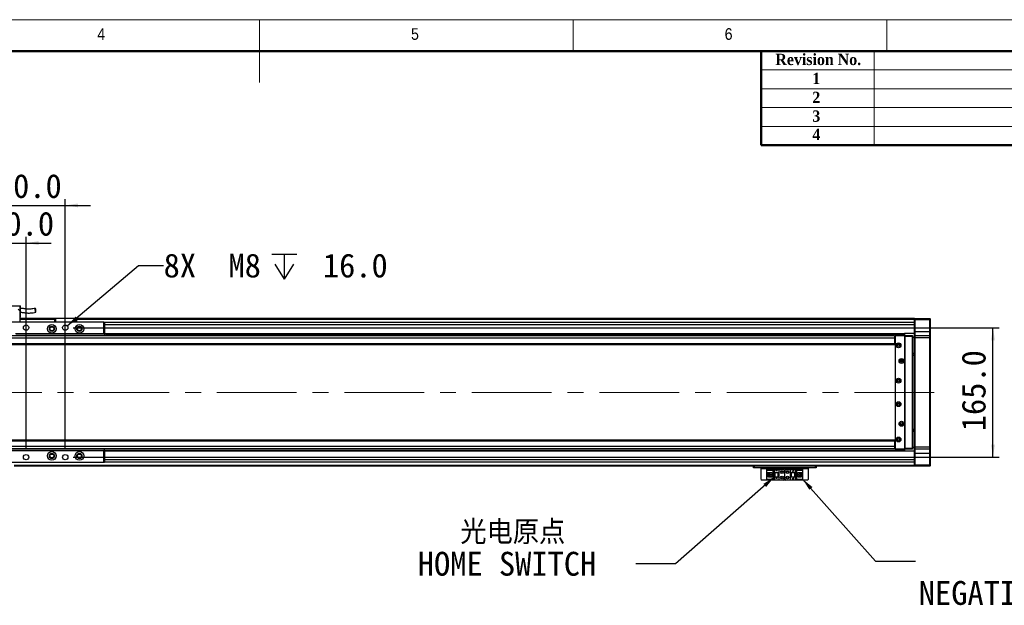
# Model space of a CAD drawing. Header units: millimetres. Extents: x 40 to 3320, y 40 to 2336.
# Tile 6 of 7: x 1374 to 2630, y 1590 to 2336. Entities that reach past the tile are written whole.
import ezdxf

# ---------------------------------------------------------------- set-up
doc = ezdxf.new("R2010")
doc.units = ezdxf.units.MM
doc.header["$LTSCALE"] = 8
doc.linetypes.add('CENTERX2', pattern=[20.32, 12.7, -2.54, 2.54, -2.54])
doc.layers.add('DIMNS', color=7, linetype='Continuous')
doc.styles.add('SLDTEXTSTYLE0', font='Gothic.ttf', dxfattribs={"width": 0.913})
doc.styles.add('SLDTEXTSTYLE1', font='timesbd.ttf', dxfattribs={"width": 0.933})
doc.styles.add('SLDTEXTSTYLE7', font='txt')
doc.styles.add('SLDTEXTSTYLE8', font='txt', dxfattribs={"bigfont": 'bigfont'})
doc.dimstyles.new('SLDDIMSTYLE0', dxfattribs={"dimtxt": 30.4, "dimasz": 16, "dimexe": 0, "dimexo": 0.0625, "dimgap": 7.6, "dimtad": 2, "dimdec": 1, "dimrnd": 1e-09, "dimzin": 4, "dimdsep": 46, "dimtxsty": 'SLDTEXTSTYLE7', "dimsah": 1, "dimcen": 0.09, "dimadec": 0, "dimazin": 1, "dimtfac": 1, "dimtdec": 1, "dimtmove": 0, "dimatfit": 0, "dimfxl": 0, "dimfrac": 2, "dimtolj": 1, "dimtzin": 12, "dimarcsym": 0})
doc.dimstyles.new('SLDDIMSTYLE3', dxfattribs={"dimtxt": 0.18, "dimasz": 16, "dimexe": 0, "dimexo": 0.0625, "dimgap": 0, "dimtad": 0, "dimtih": 1, "dimtoh": 1, "dimdec": 0, "dimrnd": 1e-09, "dimzin": 0, "dimdsep": 46, "dimtxsty": 'Standard', "dimsah": 1, "dimcen": 0.09, "dimadec": 0, "dimazin": 0, "dimtfac": 16, "dimtdec": 0, "dimtofl": 0, "dimtmove": 0, "dimatfit": 3, "dimfxl": 0, "dimfrac": 2, "dimtolj": 1, "dimtzin": 0, "dimarcsym": 0})
doc.dimstyles.new('SLDDIMSTYLE5', dxfattribs={"dimtxt": 30.4, "dimasz": 16, "dimexe": 0, "dimexo": 0.0625, "dimgap": 7.6, "dimtad": 0, "dimtih": 1, "dimtoh": 1, "dimdec": 6, "dimrnd": 1e-09, "dimzin": 12, "dimdsep": 46, "dimtxsty": 'SLDTEXTSTYLE7', "dimsah": 1, "dimcen": 0, "dimadec": 0, "dimazin": 3, "dimtfac": 1, "dimtdec": 1, "dimtofl": 0, "dimtmove": 0, "dimatfit": 3, "dimfxl": 0, "dimfrac": 2, "dimtolj": 1, "dimtzin": 12, "dimarcsym": 0})

# ---------------------------------------------------------------- blocks, each defined once
blk = doc.blocks.new('_D_13')
at = {"layer": 'DIMNS'}
for p, q in [((1442.6, 1943.6), (2623.5, 1943.6)), ((2615.5, 1778.6), (2615.5, 1943.6)), ((1442.6, 1778.6), (2623.5, 1778.6))]:
    blk.add_line(p, q, dxfattribs=at)
for points in [[(2615.5, 1943.6), (2613.1, 1927.6), (2617.9, 1927.6)], [(2615.5, 1778.6), (2617.9, 1794.6), (2613.1, 1794.6)]]:
    blk.add_solid(points, dxfattribs=at)
at = {"layer": 'DIMNS', "insert": (2575.6, 1811.6), "char_height": 30.4, "attachment_point": 1, "rotation": 90, "style": 'SLDTEXTSTYLE7'}
blk.add_mtext('165.0', dxfattribs=at)
blk = doc.blocks.new('SW_SYMBOL_HOLE_DEPTH')
at = {"layer": 'DIMNS', "color": 0}
for p, q in [((0, 7000), (6400, 7000)), ((3200, 7000), (3200, 600)), ((800, 4440), (3200, 600)), ((5600, 4440), (3200, 600))]:
    blk.add_line(p, q, dxfattribs=at)
blk = doc.blocks.new('_D_15')
at = {"layer": 'DIMNS'}
for p, q in [((1435.1, 1945.8), (1525.9, 2022.7)), ((1525.9, 2022.7), (1557.9, 2022.7))]:
    blk.add_line(p, q, dxfattribs=at)
blk.add_solid([(1435.1, 1945.8), (1448.8, 1954.3), (1445.7, 1958)], dxfattribs=at)
at = {"layer": 'DIMNS', "xscale": 0.004985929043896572, "yscale": 0.004985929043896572, "zscale": 0.004985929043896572}
blk.add_blockref('SW_SYMBOL_HOLE_DEPTH', (1695.8, 2002.5), dxfattribs=at)
at = {"layer": 'DIMNS', "char_height": 30.4, "attachment_point": 1, "style": 'SLDTEXTSTYLE7'}
for s, insert in [('8X  M8 ', (1557.9, 2038)), (' 16.0', (1740.3, 2038))]:
    blk.add_mtext(s, dxfattribs=dict(at, insert=insert))
blk = doc.blocks.new('_D_16')
at = {"layer": 'DIMNS'}
for p, q in [((1332.5, 1788.8), (1332.5, 2059.4)), ((1382.5, 1788.8), (1382.5, 2059.4)), ((1332.5, 2051.4), (1300.5, 2051.4)), ((1332.5, 2051.4), (1382.5, 2051.4)), ((1382.5, 2051.4), (1414.5, 2051.4))]:
    blk.add_line(p, q, dxfattribs=at)
for points in [[(1332.5, 2051.4), (1316.5, 2053.8), (1316.5, 2049)], [(1382.5, 2051.4), (1398.5, 2049), (1398.5, 2053.8)]]:
    blk.add_solid(points, dxfattribs=at)
at = {"layer": 'DIMNS', "insert": (1335.5, 2091.3), "char_height": 30.4, "attachment_point": 1, "style": 'SLDTEXTSTYLE7'}
blk.add_mtext('50.0', dxfattribs=at)
blk = doc.blocks.new('_D_17')
at = {"layer": 'DIMNS'}
for p, q in [((1282.5, 2099.4), (1250.5, 2099.4)), ((1282.5, 1788.8), (1282.5, 2107.4)), ((1282.5, 2099.4), (1432.5, 2099.4)), ((1432.5, 1788.8), (1432.5, 2107.4)), ((1432.5, 2099.4), (1464.5, 2099.4))]:
    blk.add_line(p, q, dxfattribs=at)
for points in [[(1282.5, 2099.4), (1266.5, 2101.8), (1266.5, 2097)], [(1432.5, 2099.4), (1448.5, 2097), (1448.5, 2101.8)]]:
    blk.add_solid(points, dxfattribs=at)
at = {"layer": 'DIMNS', "insert": (1324.6, 2139.3), "char_height": 30.4, "attachment_point": 1, "style": 'SLDTEXTSTYLE7'}
blk.add_mtext('150.0', dxfattribs=at)
blk = doc.blocks.new('SW_NOTE_6')
at = {"layer": 'DIMNS', "color": 0, "char_height": 30.4, "attachment_point": 1}
for s, insert, style in [('  光电原点', (-277.9, 55.5), 'SLDTEXTSTYLE8'), ('HOME SWITCH', (-277.9, 15.3), 'SLDTEXTSTYLE7')]:
    blk.add_mtext(s, dxfattribs=dict(at, insert=insert, style=style))
blk = doc.blocks.new('SW_NOTE_7')
at = {"layer": 'DIMNS', "color": 0, "char_height": 30.4, "attachment_point": 1}
for s, insert, style in [('     光电负限位', (4.3, 14.9), 'SLDTEXTSTYLE8'), ('NEGATIVE LIMIT SWITCH', (4.3, -25.3), 'SLDTEXTSTYLE7')]:
    blk.add_mtext(s, dxfattribs=dict(at, insert=insert, style=style))

msp = doc.modelspace()

# ---------------------------------------------------------------- linework, layer by layer
at = {"color": 7, "linetype": 'Continuous', "lineweight": 18}
for p, q in [((3320, 2336), (40, 2336)), ((1680, 2336), (1680, 2256)), ((2080, 2296), (2080, 2336)), ((2480, 2336), (2480, 2296)), ((80, 2296), (3280, 2296)), ((2464, 2296), (2464, 2176)), ((2320, 2272), (3280, 2272)), ((2320, 2248), (3280, 2248)), ((2320, 2224), (3280, 2224)), ((2320, 2200), (3280, 2200))]:
    msp.add_line(p, q, dxfattribs=at)
at = {"color": 7, "linetype": 'Continuous', "lineweight": 50}
for p, q in [((3280, 2296), (80, 2296)), ((2320, 2296), (2320, 2176)), ((3280, 2176), (2320, 2176))]:
    msp.add_line(p, q, dxfattribs=at)
at = {"color": 7, "linetype": 'Continuous', "lineweight": 25}
for p, q in [((1340.4569687, 1971.4459512), (1374.456978, 1971.4459512)), ((1374.456978, 1971.4459512), (1375.4569651, 1971.4459512)), ((1374.456978, 1971.4459512), (1374.456978, 1965.0459546)), ((1375.4569651, 1957.0459533), (1375.4569651, 1971.4459512)), ((1374.456978, 1965.0459546), (1372.4569441, 1967.0459512)), ((1374.456978, 1965.0459546), (1374.456978, 1950.6459567)), ((1481.4569713, 1950.6459567), (1233.4569456, 1950.6459567)), ((1374.456978, 1957.0459533), (1375.4569651, 1957.0459533)), ((1418.9569713, 1955.1459509), (1374.456978, 1955.1459509)), ((1374.456978, 1954.945955), (1418.9569713, 1954.945955)), ((1374.456978, 1954.7459516), (1418.9569713, 1954.7459516)), ((1418.9569713, 1954.6459574), (1374.456978, 1954.6459574)), ((1418.9569713, 1955.3459543), (1419.2569615, 1955.6459519)), ((1419.9569584, 1955.3459543), (1418.9569713, 1955.3459543)), ((1418.9569713, 1950.6459567), (1418.9569713, 1955.3459543)), ((1419.2569615, 1955.6459519), (1420.0812341, 1955.6459519)), ((1419.9569584, 1955.3459543), (1420.0812341, 1955.6459519)), ((1445.9569813, 1955.3459543), (1419.9569584, 1955.3459543)), ((1419.9569584, 1955.3459543), (1419.9569584, 1950.6459567)), ((1420.0812341, 1955.6459519), (1445.8327056, 1955.6459519)), ((1445.8327056, 1955.6459519), (1446.6569783, 1955.6459519)), ((1445.9569813, 1955.3459543), (1445.8327056, 1955.6459519)), ((1446.9569684, 1955.3459543), (1445.9569813, 1955.3459543)), ((1445.9569813, 1950.6459567), (1445.9569813, 1955.3459543)), ((1446.6569783, 1955.6459519), (1446.9569684, 1955.3459543)), ((1446.9569684, 1955.3459543), (1446.9569684, 1950.6459567)), ((2515.4569508, 1955.1459509), (1446.9569684, 1955.1459509)), ((1446.9569684, 1954.945955), (2397.4569203, 1954.945955)), ((1446.9569684, 1954.7459516), (2397.4569203, 1954.7459516)), ((2515.4569508, 1954.6459574), (1446.9569684, 1954.6459574)), ((1481.4569713, 1935.6459561), (1481.4569713, 1950.6459567)), ((1481.4569713, 1950.6459567), (1482.4569584, 1950.6459567)), ((1482.4569584, 1950.6459567), (1482.4569584, 1935.6459561)), ((2515.4569508, 1950.1459557), (1482.4569584, 1950.1459557)), ((2397.4569203, 1954.945955), (2397.4569203, 1954.7459516)), ((2397.4569203, 1954.6459574), (2397.4569203, 1954.7459516)), ((2515.4569508, 1954.8459533), (2515.7570006, 1955.1459509)), ((2515.4569508, 1955.1459509), (2515.4569508, 1954.8459533)), ((2515.4569508, 1953.6459553), (2515.4569508, 1954.8459533)), ((2515.4569508, 1953.6459553), (2515.7570006, 1953.6459553)), ((2515.4569508, 1938.6459547), (2515.4569508, 1953.6459553)), ((2515.7570006, 1955.1459509), (2515.7570006, 1953.6459553)), ((2515.7570006, 1955.1459509), (2535.1570012, 1955.1459509)), ((2535.1570012, 1953.6459553), (2515.7570006, 1953.6459553)), ((2515.7570006, 1953.6459553), (2515.7570006, 1938.6459547)), ((2535.1570012, 1953.6459553), (2535.1570012, 1955.1459509)), ((2535.1570012, 1955.1459509), (2535.4569317, 1954.8459533)), ((2535.1570012, 1953.6459553), (2535.4569317, 1953.6459553)), ((2535.1570012, 1938.6459547), (2535.1570012, 1953.6459553)), ((2535.4569317, 1954.8459533), (2535.4569317, 1953.6459553)), ((2535.4569317, 1953.6459553), (2535.4569317, 1938.6459547)), ((1481.4569713, 1935.6459561), (1368.9768077, 1935.6459561)), ((1482.4569584, 1935.1459551), (1369.8569299, 1935.1459551)), ((1482.4569584, 1935.6459561), (1481.4569713, 1935.6459561)), ((1482.4569584, 1936.1459571), (2502.4569394, 1936.1459571)), ((1482.4569584, 1935.6459561), (1482.4569584, 1935.1459551)), ((1482.4569584, 1935.1459551), (1482.4569584, 1933.145951)), ((2502.4569394, 1935.7159543), (1483.9418293, 1935.7159543)), ((1484.7075106, 1935.1418647), (2502.4569394, 1935.1418647)), ((1485.9659435, 1933.145951), (1486.0569598, 1934.4481263)), ((2491.2569882, 1933.645952), (2490.9569384, 1933.3459544)), ((2491.2569882, 1933.3459544), (2491.2569882, 1933.645952)), ((2491.2569882, 1933.645952), (2503.4569861, 1933.645952)), ((2502.4569394, 1936.1459571), (2502.4569394, 1935.7159543)), ((2515.4569508, 1936.1459571), (2502.4569394, 1936.1459571)), ((2502.4569394, 1935.7159543), (2502.4569394, 1935.1418647)), ((2502.4569394, 1935.1418647), (2502.4569394, 1933.645952)), ((2503.4569861, 1932.1459565), (2503.4569861, 1933.645952)), ((2503.4569861, 1933.645952), (2512.656963, 1933.645952)), ((2512.656963, 1932.1459565), (2512.656963, 1933.645952)), ((2512.9570128, 1933.3459544), (2512.656963, 1933.645952)), ((2515.4569508, 1938.6459547), (2515.7570006, 1938.6459547)), ((2515.4569508, 1933.3459544), (2515.4569508, 1938.6459547)), ((2515.7570006, 1933.645952), (2515.4569508, 1933.3459544)), ((2515.7570006, 1938.6459547), (2515.7570006, 1933.645952)), ((2515.7570006, 1938.6459547), (2535.1570012, 1938.6459547)), ((2515.7570006, 1933.645952), (2515.7570006, 1930.6459534)), ((2515.7570006, 1933.645952), (2535.1570012, 1933.645952)), ((2535.1570012, 1933.645952), (2535.1570012, 1938.6459547)), ((2535.1570012, 1938.6459547), (2535.4569317, 1938.6459547)), ((2535.1570012, 1930.6459534), (2535.1570012, 1933.645952)), ((2535.1570012, 1933.645952), (2535.4569317, 1933.3459544)), ((2535.4569317, 1938.6459547), (2535.4569317, 1933.3459544)), ((2489.9570109, 1933.145951), (223.9569785, 1933.145951)), ((2489.9570109, 1930.1459524), (223.9569785, 1930.1459524)), ((2489.9570109, 1923.1459494), (223.9569785, 1923.1459494)), ((223.9569785, 1922.1459511), (2489.9570109, 1922.1459511)), ((2489.9570109, 1933.145951), (2489.9570109, 1930.1459524)), ((2490.9569384, 1932.3640424), (2489.9570109, 1932.3640424)), ((2490.9569384, 1931.1459544), (2489.9570109, 1931.1459544)), ((2489.9570109, 1930.1459524), (2489.9570109, 1923.1459494)), ((2489.9570109, 1923.1459494), (2489.9570109, 1922.1459511)), ((2491.2569882, 1933.3459544), (2490.9569384, 1933.3459544)), ((2490.9569384, 1932.6459575), (2490.9569384, 1933.3459544)), ((2491.4569022, 1933.145951), (2490.9569384, 1932.6459575)), ((2490.9569384, 1932.6459575), (2490.9569384, 1789.6459508)), ((2491.2569882, 1933.3459544), (2491.2569882, 1932.9459551)), ((2503.4569861, 1933.3459544), (2491.2569882, 1933.3459544)), ((2502.4569394, 1933.145951), (2491.4569022, 1933.145951)), ((2502.9569031, 1932.6459575), (2502.4569394, 1933.145951)), ((2502.9569031, 1789.6459508), (2502.9569031, 1932.6459575)), ((2512.656963, 1932.1459565), (2503.4569861, 1932.1459565)), ((2503.4569861, 1790.1459518), (2503.4569861, 1932.1459565)), ((2512.656963, 1790.1459518), (2512.656963, 1932.1459565)), ((2512.9570128, 1932.1459565), (2512.656963, 1932.1459565)), ((2512.9570128, 1933.3459544), (2512.9570128, 1932.1459565)), ((2512.9570128, 1932.1459565), (2512.9570128, 1790.1459518)), ((2515.4569508, 1931.1459544), (2512.9570128, 1931.1459544)), ((2515.4569508, 1930.6459534), (2515.4569508, 1933.3459544)), ((2515.7570006, 1930.6459534), (2515.4569508, 1930.6459534)), ((2515.4569508, 1791.6459548), (2515.4569508, 1930.6459534)), ((2535.1570012, 1930.6459534), (2515.7570006, 1930.6459534)), ((2515.7570006, 1930.6459534), (2515.7570006, 1791.6459548)), ((2535.1570012, 1930.6459534), (2535.4569317, 1930.6459534)), ((2535.1570012, 1791.6459548), (2535.1570012, 1930.6459534)), ((2535.4569317, 1933.3459544), (2535.4569317, 1930.6459534)), ((2535.4569317, 1930.6459534), (2535.4569317, 1791.6459548)), ((2512.9570128, 1911.1459549), (2515.4569508, 1911.1459549)), ((2512.9570128, 1909.1459546), (2515.4569508, 1909.1459546)), ((2515.4569508, 1908.1459525), (2512.9570128, 1908.1459525)), ((2512.9570128, 1814.1459557), (2515.4569508, 1814.1459557)), ((2515.4569508, 1813.1459537), (2512.9570128, 1813.1459537)), ((2515.4569508, 1811.1459534), (2512.9570128, 1811.1459534)), ((2489.9570109, 1800.1459572), (223.9569785, 1800.1459572)), ((2489.9570109, 1799.1459551), (223.9569785, 1799.1459551)), ((2489.9570109, 1800.1459572), (2489.9570109, 1799.1459551)), ((2489.9570109, 1799.1459551), (2489.9570109, 1792.1459559)), ((2489.9570109, 1792.1459559), (223.9569785, 1792.1459559)), ((2489.9570109, 1789.1459572), (223.9569785, 1789.1459572)), ((1482.4569584, 1787.1459532), (1232.4569584, 1787.1459532)), ((1481.4569713, 1786.6459522), (1233.4569456, 1786.6459522)), ((1481.4569713, 1771.6459516), (1481.4569713, 1786.6459522)), ((1481.4569713, 1786.6459522), (1482.4569584, 1786.6459522)), ((1482.4569584, 1787.1459532), (1482.4569584, 1789.1459572)), ((2502.4569394, 1787.1500435), (1482.4569584, 1787.1500435)), ((1482.4569584, 1787.1459532), (1482.4569584, 1786.6459522)), ((1482.4569584, 1786.6459522), (1482.4569584, 1771.6459516)), ((2502.4569394, 1786.575954), (1482.4569584, 1786.575954)), ((2502.4569394, 1786.1459512), (1482.4569584, 1786.1459512)), ((2489.9570109, 1792.1459559), (2489.9570109, 1789.1459572)), ((2489.9570109, 1791.1459538), (2490.9569384, 1791.1459538)), ((2489.9570109, 1789.9278659), (2490.9569384, 1789.9278659)), ((2490.9569384, 1789.6459508), (2491.4569022, 1789.1459572)), ((2490.9569384, 1788.9459538), (2490.9569384, 1789.6459508)), ((2490.9569384, 1788.9459538), (2491.2569882, 1788.9459538)), ((2490.9569384, 1788.9459538), (2491.2569882, 1788.6459562)), ((2491.2569882, 1789.3459532), (2491.2569882, 1788.9459538)), ((2491.2569882, 1788.9459538), (2503.4569861, 1788.9459538)), ((2491.2569882, 1788.6459562), (2491.2569882, 1788.9459538)), ((2503.4569861, 1788.6459562), (2491.2569882, 1788.6459562)), ((2491.4569022, 1789.1459572), (2502.4569394, 1789.1459572)), ((2502.4569394, 1789.1459572), (2502.9569031, 1789.6459508)), ((2502.4569394, 1788.6459562), (2502.4569394, 1787.1500435)), ((2502.4569394, 1787.1500435), (2502.4569394, 1786.575954)), ((2502.4569394, 1786.575954), (2502.4569394, 1786.1459512)), ((2515.4569508, 1786.1459512), (2502.4569394, 1786.1459512)), ((2503.4569861, 1790.1459518), (2512.656963, 1790.1459518)), ((2503.4569861, 1788.6459562), (2503.4569861, 1790.1459518)), ((2512.656963, 1788.6459562), (2503.4569861, 1788.6459562)), ((2512.9570128, 1790.1459518), (2512.656963, 1790.1459518)), ((2512.656963, 1788.6459562), (2512.656963, 1790.1459518)), ((2512.9570128, 1788.9459538), (2512.656963, 1788.6459562)), ((2512.9570128, 1791.1459538), (2515.4569508, 1791.1459538)), ((2512.9570128, 1790.1459518), (2512.9570128, 1788.9459538)), ((2515.7570006, 1791.6459548), (2515.4569508, 1791.6459548)), ((2515.4569508, 1788.9459538), (2515.4569508, 1791.6459548)), ((2515.7570006, 1788.6459562), (2515.4569508, 1788.9459538)), ((2515.4569508, 1783.6459535), (2515.4569508, 1788.9459538)), ((2515.7570006, 1783.6459535), (2515.4569508, 1783.6459535)), ((2515.4569508, 1768.6459529), (2515.4569508, 1783.6459535)), ((2515.7570006, 1791.6459548), (2535.1570012, 1791.6459548)), ((2515.7570006, 1791.6459548), (2515.7570006, 1788.6459562)), ((2535.1570012, 1788.6459562), (2515.7570006, 1788.6459562)), ((2515.7570006, 1788.6459562), (2515.7570006, 1783.6459535)), ((2515.7570006, 1783.6459535), (2535.1570012, 1783.6459535)), ((2515.7570006, 1783.6459535), (2515.7570006, 1768.6459529)), ((2535.1570012, 1791.6459548), (2535.4569317, 1791.6459548)), ((2535.1570012, 1788.6459562), (2535.1570012, 1791.6459548)), ((2535.1570012, 1788.6459562), (2535.4569317, 1788.9459538)), ((2535.1570012, 1783.6459535), (2535.1570012, 1788.6459562)), ((2535.4569317, 1783.6459535), (2535.1570012, 1783.6459535)), ((2535.1570012, 1768.6459529), (2535.1570012, 1783.6459535)), ((2535.4569317, 1791.6459548), (2535.4569317, 1788.9459538)), ((2535.4569317, 1788.9459538), (2535.4569317, 1783.6459535)), ((2535.4569317, 1783.6459535), (2535.4569317, 1768.6459529)), ((1481.4569713, 1771.6459516), (1233.4569456, 1771.6459516)), ((1482.4569584, 1771.6459516), (1481.4569713, 1771.6459516)), ((2515.4569508, 1772.1459526), (1482.4569584, 1772.1459526)), ((2515.4569508, 1767.1459574), (1367.4569489, 1767.1459574)), ((2309.9569441, 1765.1459533), (2309.9569441, 1767.1459574)), ((2310.9569909, 1765.1459533), (2309.9569441, 1765.1459533)), ((2310.9569909, 1767.1459574), (2310.9569909, 1765.1459533)), ((2388.9569403, 1765.1459533), (2310.9569909, 1765.1459533)), ((2319.9569346, 1765.1459533), (2319.9569346, 1764.1459513)), ((2319.9569346, 1764.1459513), (2379.9569966, 1764.1459513)), ((2319.9569346, 1750.3459561), (2319.9569346, 1764.1459513)), ((2327.2569539, 1762.045953), (2327.2569539, 1762.8459516)), ((2327.2569539, 1762.8459516), (2336.4569308, 1762.8459516)), ((2335.5569006, 1762.045953), (2327.2569539, 1762.045953)), ((2327.2569539, 1762.045953), (2327.2569539, 1761.545952)), ((2335.0569369, 1761.545952), (2327.2569539, 1761.545952)), ((2327.2569539, 1758.9459527), (2327.2569539, 1761.545952)), ((2327.2569539, 1758.9459527), (2333.4569098, 1758.9459527)), ((2327.2569539, 1753.3459547), (2327.2569539, 1758.9459527)), ((2328.5569312, 1753.3459547), (2328.5569312, 1758.9459527)), ((2329.0570141, 1758.5959542), (2329.0570141, 1758.9459527)), ((2333.4569098, 1758.5959542), (2329.0570141, 1758.5959542)), ((2329.0570141, 1753.6959532), (2329.0570141, 1758.5959542)), ((2333.4569098, 1758.9459527), (2333.4569098, 1753.3459547)), ((2335.0569369, 1761.545952), (2335.5569006, 1762.045953)), ((2335.0569369, 1750.7459554), (2335.0569369, 1761.545952)), ((2335.5569006, 1750.2459544), (2335.5569006, 1762.045953)), ((2336.4569308, 1762.8459516), (2342.4569727, 1762.8459516)), ((2336.4569308, 1762.8459516), (2336.4569308, 1759.145956)), ((2336.4569308, 1759.145956), (2342.4569727, 1759.145956)), ((2336.4569308, 1759.145956), (2336.4569308, 1753.1459513)), ((2336.9570137, 1759.145956), (2336.9570137, 1753.1459513)), ((2337.2569443, 1759.145956), (2337.2569443, 1753.1459513)), ((2338.8569714, 1761.345956), (2339.0570046, 1761.345956)), ((2339.4569518, 1760.1459506), (2338.8569714, 1761.345956)), ((2339.0570046, 1761.7459554), (2339.8568989, 1761.7459554)), ((2339.0570046, 1761.345956), (2339.0570046, 1761.7459554)), ((2340.0569321, 1761.345956), (2339.4569518, 1760.1459506)), ((2339.8568989, 1761.7459554), (2339.8568989, 1761.345956)), ((2339.8568989, 1761.345956), (2340.0569321, 1761.345956)), ((2341.6569592, 1753.1459513), (2341.6569592, 1759.145956)), ((2341.957009, 1753.1459513), (2341.957009, 1759.145956)), ((2342.4569727, 1762.8459516), (2342.4569727, 1759.145956)), ((2342.4569727, 1762.8459516), (2347.9569317, 1762.8459516)), ((2342.4569727, 1759.145956), (2342.4569727, 1753.1459513)), ((2349.956906, 1751.4459524), (2349.956906, 1760.845955)), ((2351.9569994, 1762.8459516), (2357.4569584, 1762.8459516)), ((2357.4569584, 1759.145956), (2357.4569584, 1762.8459516)), ((2357.4569584, 1762.8459516), (2363.4570004, 1762.8459516)), ((2357.4569584, 1759.145956), (2363.4570004, 1759.145956)), ((2357.4569584, 1753.1459513), (2357.4569584, 1759.145956)), ((2357.9569222, 1759.145956), (2357.9569222, 1753.1459513)), ((2358.256972, 1759.145956), (2358.256972, 1753.1459513)), ((2359.8569991, 1760.5459574), (2360.4569794, 1761.7459554)), ((2360.056913, 1760.5459574), (2359.8569991, 1760.5459574)), ((2360.056913, 1760.1459506), (2360.056913, 1760.5459574)), ((2360.8569266, 1760.1459506), (2360.056913, 1760.1459506)), ((2360.4569794, 1761.7459554), (2361.0569598, 1760.5459574)), ((2360.8569266, 1760.5459574), (2360.8569266, 1760.1459506)), ((2361.0569598, 1760.5459574), (2360.8569266, 1760.5459574)), ((2362.6569869, 1753.1459513), (2362.6569869, 1759.145956)), ((2362.9569174, 1753.1459513), (2362.9569174, 1759.145956)), ((2363.4570004, 1759.145956), (2363.4570004, 1762.8459516)), ((2363.4570004, 1762.8459516), (2372.6569773, 1762.8459516)), ((2363.4570004, 1753.1459513), (2363.4570004, 1759.145956)), ((2372.6569773, 1762.045953), (2364.3569113, 1762.045953)), ((2364.3569113, 1762.045953), (2364.8569943, 1761.545952)), ((2364.3569113, 1762.045953), (2364.3569113, 1750.2459544)), ((2364.8569943, 1761.545952), (2364.8569943, 1750.7459554)), ((2372.6569773, 1761.545952), (2364.8569943, 1761.545952)), ((2366.4569022, 1758.9459527), (2372.6569773, 1758.9459527)), ((2366.4569022, 1753.3459547), (2366.4569022, 1758.9459527)), ((2370.856917, 1758.5959542), (2366.4569022, 1758.5959542)), ((2370.856917, 1758.9459527), (2370.856917, 1758.5959542)), ((2370.856917, 1758.5959542), (2370.856917, 1753.6959532)), ((2371.357, 1758.9459527), (2371.357, 1753.3459547)), ((2372.6569773, 1762.8459516), (2372.6569773, 1762.045953)), ((2372.6569773, 1761.545952), (2372.6569773, 1762.045953)), ((2372.6569773, 1761.545952), (2372.6569773, 1758.9459527)), ((2372.6569773, 1758.9459527), (2372.6569773, 1753.3459547)), ((2379.9569966, 1764.1459513), (2379.9569966, 1765.1459533)), ((2379.9569966, 1764.1459513), (2379.9569966, 1750.3459561)), ((2388.9569403, 1765.1459533), (2388.9569403, 1767.1459574)), ((2389.956987, 1765.1459533), (2388.9569403, 1765.1459533)), ((2389.956987, 1767.1459574), (2389.956987, 1765.1459533)), ((2515.7570006, 1768.6459529), (2515.4569508, 1768.6459529)), ((2515.4569508, 1767.445955), (2515.4569508, 1768.6459529)), ((2515.7570006, 1767.1459574), (2515.4569508, 1767.445955)), ((2515.4569508, 1767.445955), (2515.4569508, 1767.1459574)), ((2515.7570006, 1768.6459529), (2535.1570012, 1768.6459529)), ((2515.7570006, 1768.6459529), (2515.7570006, 1767.1459574)), ((2535.1570012, 1767.1459574), (2515.7570006, 1767.1459574)), ((2535.4569317, 1768.6459529), (2535.1570012, 1768.6459529)), ((2535.1570012, 1767.1459574), (2535.1570012, 1768.6459529)), ((2535.4569317, 1767.445955), (2535.1570012, 1767.1459574)), ((2535.4569317, 1768.6459529), (2535.4569317, 1767.445955)), ((2319.9569346, 1750.3459561), (2320.9569813, 1749.3459541)), ((2378.9569499, 1749.3459541), (2320.9569813, 1749.3459541)), ((2333.4569098, 1753.3459547), (2327.2569539, 1753.3459547)), ((2327.2569539, 1750.7459554), (2327.2569539, 1753.3459547)), ((2327.2569539, 1750.7459554), (2335.0569369, 1750.7459554)), ((2327.2569539, 1750.7459554), (2327.2569539, 1750.2459544)), ((2327.2569539, 1750.2459544), (2335.5569006, 1750.2459544)), ((2327.2569539, 1749.4459558), (2327.2569539, 1750.2459544)), ((2336.4569308, 1749.4459558), (2327.2569539, 1749.4459558)), ((2329.0570141, 1753.3459547), (2329.0570141, 1753.6959532)), ((2329.0570141, 1753.6959532), (2333.4569098, 1753.6959532)), ((2330.0170065, 1756.9459561), (2330.0170065, 1755.3459513)), ((2331.8570019, 1756.9459561), (2330.0170065, 1756.9459561)), ((2330.0170065, 1755.3459513), (2331.8570019, 1755.3459513)), ((2331.8570019, 1756.9459561), (2331.8570019, 1755.3459513)), ((2335.5569006, 1750.2459544), (2335.0569369, 1750.7459554)), ((2342.4569727, 1753.1459513), (2336.4569308, 1753.1459513)), ((2336.4569308, 1753.1459513), (2336.4569308, 1749.4459558)), ((2342.4569727, 1749.4459558), (2336.4569308, 1749.4459558)), ((2338.8569714, 1751.7459574), (2339.0570046, 1751.7459574)), ((2339.4569518, 1750.545952), (2338.8569714, 1751.7459574)), ((2339.0570046, 1752.1459568), (2339.8568989, 1752.1459568)), ((2339.0570046, 1751.7459574), (2339.0570046, 1752.1459568)), ((2340.0569321, 1751.7459574), (2339.4569518, 1750.545952)), ((2339.8568989, 1752.1459568), (2339.8568989, 1751.7459574)), ((2339.8568989, 1751.7459574), (2340.0569321, 1751.7459574)), ((2342.4569727, 1753.1459513), (2342.4569727, 1749.4459558)), ((2347.9569317, 1749.4459558), (2342.4569727, 1749.4459558)), ((2357.4569584, 1749.4459558), (2351.9569994, 1749.4459558)), ((2357.4569584, 1749.4459558), (2357.4569584, 1753.1459513)), ((2363.4570004, 1753.1459513), (2357.4569584, 1753.1459513)), ((2363.4570004, 1749.4459558), (2357.4569584, 1749.4459558)), ((2359.8569991, 1750.9459513), (2360.4569794, 1752.1459568)), ((2360.056913, 1750.9459513), (2359.8569991, 1750.9459513)), ((2360.056913, 1750.545952), (2360.056913, 1750.9459513)), ((2360.8569266, 1750.545952), (2360.056913, 1750.545952)), ((2360.4569794, 1752.1459568), (2361.0569598, 1750.9459513)), ((2360.8569266, 1750.9459513), (2360.8569266, 1750.545952)), ((2361.0569598, 1750.9459513), (2360.8569266, 1750.9459513)), ((2363.4570004, 1749.4459558), (2363.4570004, 1753.1459513)), ((2372.6569773, 1749.4459558), (2363.4570004, 1749.4459558)), ((2364.8569943, 1750.7459554), (2364.3569113, 1750.2459544)), ((2364.3569113, 1750.2459544), (2372.6569773, 1750.2459544)), ((2364.8569943, 1750.7459554), (2372.6569773, 1750.7459554)), ((2366.4569022, 1753.6959532), (2370.856917, 1753.6959532)), ((2372.6569773, 1753.3459547), (2366.4569022, 1753.3459547)), ((2368.0569293, 1755.3459513), (2368.0569293, 1756.9459561)), ((2369.8969246, 1756.9459561), (2368.0569293, 1756.9459561)), ((2368.0569293, 1755.3459513), (2369.8969246, 1755.3459513)), ((2369.8969246, 1755.3459513), (2369.8969246, 1756.9459561)), ((2370.856917, 1753.6959532), (2370.856917, 1753.3459547)), ((2372.6569773, 1753.3459547), (2372.6569773, 1750.7459554)), ((2372.6569773, 1750.2459544), (2372.6569773, 1750.7459554)), ((2372.6569773, 1750.2459544), (2372.6569773, 1749.4459558)), ((2378.9569499, 1749.3459541), (2379.9569966, 1750.3459561))]:
    msp.add_line(p, q, dxfattribs=at)
at = {"color": 8, "linetype": 'Continuous', "lineweight": 25}
for p, q in [((1418.9569713, 1954.1459563), (1374.456978, 1954.1459563)), ((2515.4569508, 1954.1459563), (1446.9569684, 1954.1459563)), ((2515.4569508, 1947.1459571), (1482.4569584, 1947.1459571)), ((2515.4569508, 1775.1459512), (1482.4569584, 1775.1459512)), ((2515.4569508, 1768.1459519), (1367.4569489, 1768.1459519))]:
    msp.add_line(p, q, dxfattribs=at)
at = {"color": 7, "linetype": 'Continuous', "lineweight": 25, "flags": 128}
msp.add_lwpolyline([(1486.0569598, 1934.4481263), (1485.8858944, 1934.5172453), (1485.3987457, 1934.7140822), (1484.6696021, 1935.0086632), (1483.8095666, 1935.3561434), (1482.9495312, 1935.7036236), (1482.4569584, 1935.9026286)], dxfattribs=at)
at = {"color": 7, "linetype": 'Continuous', "lineweight": 25}
for centre, radius in [((1382.4569584, 1943.6459543), 3.4), ((1415.4569584, 1942.1459543), 5.5), ((1432.4569584, 1943.6459543), 3.4), ((1450.4569584, 1942.1459543), 5.5), ((1415.4569584, 1942.1459543), 3.3), ((1415.4569584, 1942.1459543), 3), ((1415.4569584, 1942.1459543), 2.4585), ((1450.4569584, 1942.1459543), 3.3), ((1450.4569584, 1942.1459543), 3), ((1450.4569584, 1942.1459543), 2.4585), ((2494.9569584, 1921.1459543), 3.15), ((2494.9569584, 1921.1459543), 1.7), ((2494.9569584, 1921.1459543), 1.6), ((2494.9569584, 1921.1459543), 1.25), ((2498.9569584, 1901.1459543), 3.15), ((2498.9569584, 1901.1459543), 1.7), ((2498.9569584, 1901.1459543), 1.6), ((2498.9569584, 1901.1459543), 1.25), ((2494.9569584, 1876.1459543), 3.15), ((2494.9569584, 1876.1459543), 1.7), ((2494.9569584, 1876.1459543), 1.6), ((2494.9569584, 1876.1459543), 1.25), ((2494.9569584, 1846.1459543), 3.15), ((2494.9569584, 1846.1459543), 1.7), ((2494.9569584, 1846.1459543), 1.6), ((2494.9569584, 1846.1459543), 1.25), ((2498.9569584, 1821.1459543), 3.15), ((2498.9569584, 1821.1459543), 1.7), ((2498.9569584, 1821.1459543), 1.6), ((2498.9569584, 1821.1459543), 1.25), ((2494.9569584, 1801.1459543), 3.15), ((2494.9569584, 1801.1459543), 1.7), ((2494.9569584, 1801.1459543), 1.6), ((2494.9569584, 1801.1459543), 1.25), ((1415.4569584, 1780.1459543), 5.5), ((1415.4569584, 1780.1459543), 3.3), ((1415.4569584, 1780.1459543), 3), ((1450.4569584, 1780.1459543), 5.5), ((1450.4569584, 1780.1459543), 3.3), ((1450.4569584, 1780.1459543), 3), ((1382.4569584, 1778.6459543), 3.4), ((1415.4569584, 1780.1459543), 2.4585), ((1432.4569584, 1778.6459543), 3.4), ((1450.4569584, 1780.1459543), 2.4585), ((2346.4569584, 1759.6459543), 1.75), ((2346.4569584, 1759.6459543), 1.25), ((2353.4569584, 1759.6459543), 1.75), ((2353.4569584, 1759.6459543), 1.25), ((2346.4569584, 1752.6459543), 1.75), ((2346.4569584, 1752.6459543), 1.25), ((2353.4569584, 1752.6459543), 1.75), ((2353.4569584, 1752.6459543), 1.25)]:
    msp.add_circle(centre, radius, dxfattribs=at)
for centre, radius, start, end in [((1483.271321, 1934.0239657), 1.82, 30.1224828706, 105.8673084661), ((2347.9569584, 1760.8459543), 2, 0, 90), ((2351.9569584, 1760.8459543), 2, 90, 180), ((2347.9569584, 1751.4459543), 2, 270, 0), ((2351.9569584, 1751.4459543), 2, 180, 270)]:
    msp.add_arc(centre, radius, start, end, dxfattribs=at)
for points, knots in [([(1394.1987516, 1968.1974086), (1393.1544449, 1968.0315305), (1391.3343317, 1967.7424228), (1388.9558254, 1967.3716022), (1387.1453061, 1967.2273523), (1385.5610869, 1967.1992602), (1383.7912097, 1967.2793018), (1381.9365727, 1967.5012091), (1380.0390905, 1967.7872591), (1378.5193356, 1968.0089592), (1377.0988695, 1968.1440684), (1376.1550627, 1968.1965874), (1375.5978021, 1968.1741251), (1375.4569651, 1968.1684482)], [0, 0, 0, 0, 0.1728216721, 0.3012094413, 0.3945074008, 0.462196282, 0.5503043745, 0.6704383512, 0.7542679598, 0.8531360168, 0.912495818, 0.9778849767, 1, 1, 1, 1]), ([(1375.4569651, 1963.1601903), (1375.8260917, 1963.1762124), (1376.7136196, 1963.2147358), (1378.0848848, 1963.0352444), (1379.5014173, 1962.8344834), (1380.7772719, 1962.6421637), (1381.8774569, 1962.4950343), (1382.830426, 1962.3895828), (1384.0761036, 1962.2807957), (1385.9047635, 1962.2034895), (1388.5044896, 1962.3017258), (1391.5036752, 1962.7201986), (1393.6418189, 1963.069492), (1394.7695257, 1963.2537174)], [0, 0, 0, 0, 0.05616877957, 0.13505218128, 0.20937227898, 0.27582887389, 0.33263759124, 0.37884151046, 0.42168180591, 0.52248520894, 0.65603948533, 0.81858721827, 1, 1, 1, 1]), ([(1393.8169838, 1967.0353565), (1393.8433185, 1967.2844572), (1393.8960468, 1967.7832175), (1394.0739305, 1968.1881006), (1394.2965756, 1968.2294181), (1394.5284028, 1967.9492665), (1394.7444642, 1967.4384079), (1394.9316606, 1966.7450205), (1395.0719129, 1965.9377486), (1395.1495958, 1965.0984869), (1395.1534196, 1964.319681), (1395.0806591, 1963.6988557), (1394.9395373, 1963.3080162), (1394.7404951, 1963.2210262), (1394.5394448, 1963.3252007), (1394.3498456, 1963.6696763), (1394.1799853, 1964.2006565), (1394.0285998, 1964.9342491), (1393.9174248, 1965.6804721), (1393.8433659, 1966.2244522), (1393.8155425, 1966.4834369), (1393.8036325, 1966.568458), (1393.8037793, 1966.5907879), (1393.8025373, 1966.6649539), (1393.8053201, 1966.8210855), (1393.8125097, 1966.9531635), (1393.8169838, 1967.0353565)], [0, 0, 0, 0, 0.0648169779, 0.1297793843, 0.1897320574, 0.242618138, 0.2944137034, 0.3462429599, 0.3987239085, 0.452199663, 0.5066010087, 0.5614522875, 0.6160510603, 0.6697717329, 0.7270680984, 0.7653766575, 0.8036904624, 0.8589086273, 0.9142288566, 0.9495543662, 0.964001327, 0.9648508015, 0.9657586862, 0.9687101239, 0.9805281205, 1, 1, 1, 1])]:
    msp.add_open_spline(points, degree=3, knots=knots, dxfattribs=at)
at = {"layer": 'DIMNS', "linetype": 'CENTERX2', "lineweight": 18}
msp.add_line((2540.3041112, 1861.1459543), (165.3033291, 1861.1459543), dxfattribs=at)

# ---------------------------------------------------------------- block references
at = {"layer": 'DIMNS'}
for name, p in [('SW_NOTE_6', (2159.9723586, 1642.6887364)), ('SW_NOTE_7', (2516.5619413, 1646.1026817))]:
    msp.add_blockref(name, p, dxfattribs=at)

# ---------------------------------------------------------------- texts
at = {"color": 7, "linetype": 'Continuous', "lineweight": 0, "attachment_point": 1}
for s, insert, char_height, style in [('4', (1473.3333333, 2325.1704848), 14.8166667, 'SLDTEXTSTYLE0'), ('5', (1873.3333333, 2325.1704848), 14.8166667, 'SLDTEXTSTYLE0'), ('6', (2273.3333333, 2325.1704848), 14.8166667, 'SLDTEXTSTYLE0'), ('Revision No.', (2337.9920233, 2292.5852783), 14.4, 'SLDTEXTSTYLE1'), ('1', (2385.098183, 2268.3996922), 14.4, 'SLDTEXTSTYLE1'), ('2', (2385.098183, 2244.2041255), 14.4, 'SLDTEXTSTYLE1'), ('3', (2385.098183, 2220.3615997), 14.4, 'SLDTEXTSTYLE1'), ('4', (2385.098183, 2196.9306144), 14.4, 'SLDTEXTSTYLE1')]:
    msp.add_mtext(s, dxfattribs=dict(at, insert=insert, char_height=char_height, style=style))

# ---------------------------------------------------------------- dimensions: what is measured, and where the dimension line sits
at = {"layer": 'DIMNS'}
for base, p1, p2, angle, picture, middle in [((1432.4569584, 2099.4460573), (1282.4569584, 1778.6459543), (1432.4569584, 1778.6459543), 0, '_D_17', (1372.9891172, 2099.4460573)), ((2615.4569584, 1943.6459543), (1432.4569584, 1778.6459543), (1432.4569584, 1943.6459543), 90, '_D_13', (2615.4569584, 1859.9841844))]:
    dim = msp.add_linear_dim(base=base, p1=p1, p2=p2, angle=angle, dimstyle='SLDDIMSTYLE0', dxfattribs=at)
    dim.commit()
    dim.dimension.update_dxf_attribs({"geometry": picture, "text_midpoint": middle, "dimtype": 160})
dim = msp.add_linear_dim(base=(1382.4569584, 2051.4198687), p1=(1332.4569584, 1778.6459543), p2=(1382.4569584, 1778.6459543), dimstyle='SLDDIMSTYLE0', dxfattribs=at)
dim.commit()
dim.dimension.update_dxf_attribs({"geometry": '_D_16', "text_midpoint": (1372.9891172, 2051.4198687), "dimtype": 160})
dim = msp.add_diameter_dim_2p(p1=(1429.8605265, 1941.4508367), p2=(1435.0533904, 1945.8410718), text='8X  M8 {\\fGDT;x} 16.0\\P', dimstyle='SLDDIMSTYLE5', override={"dimpost": '<>'}, dxfattribs=at)
dim.commit()
dim.dimension.update_dxf_attribs({"geometry": '_D_15', "text_midpoint": (1692.0811111, 2022.6647901), "dimtype": 163})

# ---------------------------------------------------------------- leaders
for points in [[(2336.4569584, 1753.1459543), (2210.7723586, 1642.6887364), (2159.9723586, 1642.6887364)], [(2372.6569584, 1750.7459543), (2465.7619413, 1646.1026817), (2516.5619413, 1646.1026817)]]:
    msp.add_leader(points, dimstyle='SLDDIMSTYLE3', dxfattribs=at)

doc.saveas('drawing.dxf')
